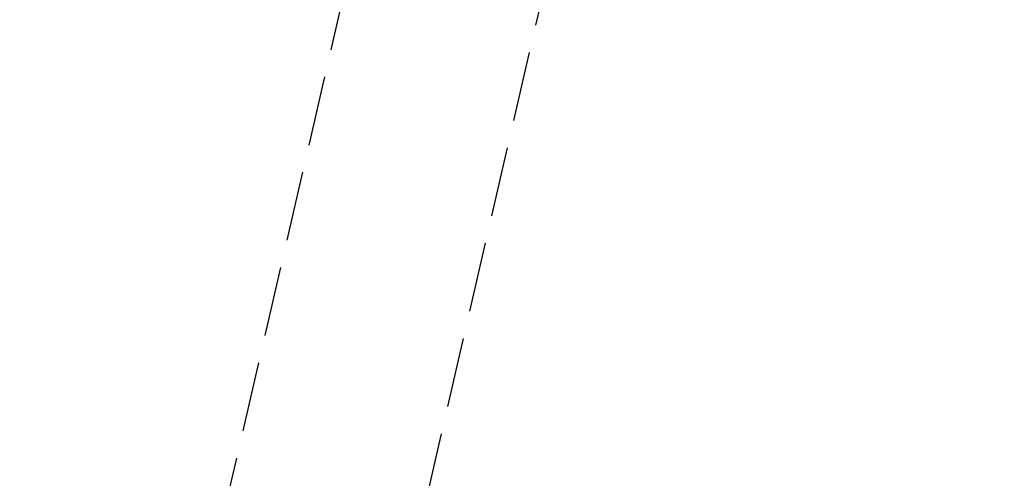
# Model space of a CAD drawing. Header units: millimetres. Extents: x 42975 to 708721, y 118172 to 172014.
# Tile 22 of 73: x 317033 to 317104, y 147783 to 147815. Entities that reach past the tile are written whole.
import ezdxf

# ---------------------------------------------------------------- set-up
doc = ezdxf.new("R2010")
doc.units = ezdxf.units.MM
doc.linetypes.add('ГТО-1 Пунктир', pattern=[7, 5, -2])
doc.layers.add('ГТО-2_Размеры_035', color=2, linetype='Continuous', lineweight=35)
doc.layers.add('ОГОС_Пунктир_025', color=151, linetype='ГТО-1 Пунктир', lineweight=25)

# ---------------------------------------------------------------- blocks, each defined once
blk = doc.blocks.new('ОГСО_Затвор_План')
at = {"layer": 'ОГОС_Пунктир_025'}
blk.add_line((-1184.17, -127.499), (-1184.17, 97.5), dxfattribs=at)
blk.add_line((-1184.17, -127.499), (-1184.17, 97.5), dxfattribs=at)
blk.add_lwpolyline([(-1013.72, 474.999), (-1140.8, 474.999), (-1142.8, 472.998), (-1142.8, 462.998), (-1170.3, 435.498), (-1170.3, -435.498), (-1142.8, -462.998), (-1142.8, -472.998), (-1140.8, -474.999), (-1013.72, -474.999)], dxfattribs=at)
blk = doc.blocks.new('A$C1AA538EC')
at = {"layer": 'ГТО-2_Размеры_035', "rotation": 346.9999999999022}
blk.add_blockref('ОГСО_Затвор_План', (-6044.682, -11100.099), dxfattribs=at)

msp = doc.modelspace()

# ---------------------------------------------------------------- block references
at = {"layer": 'ГТО-2_Размеры_035'}
msp.add_blockref('A$C1AA538EC', (324274.631, 158737.105), dxfattribs=at)

doc.saveas('drawing.dxf')
